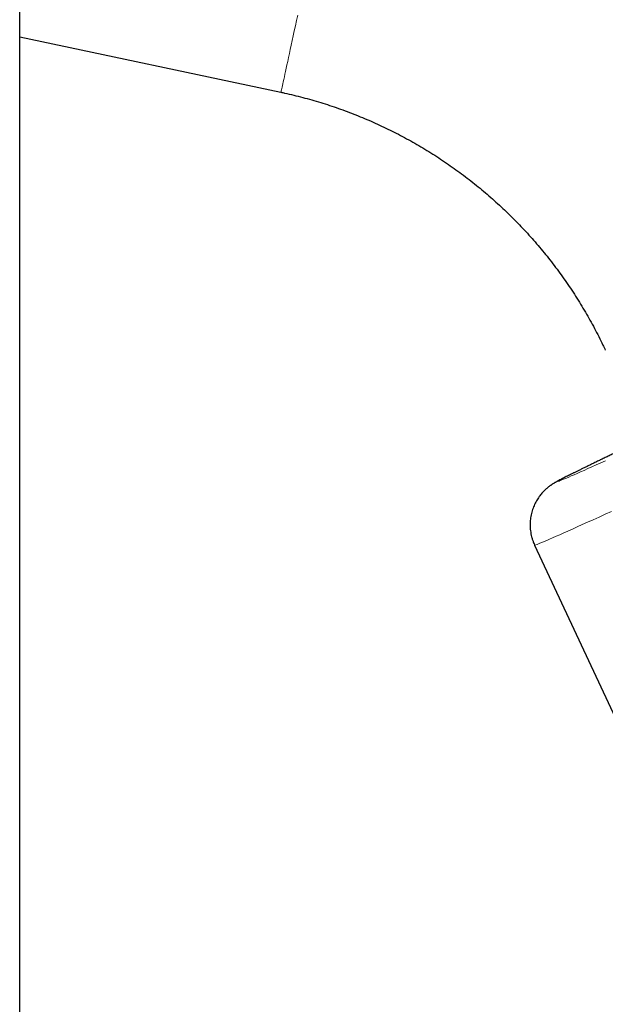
# Model space of a CAD drawing. Header units: millimetres. Extents: x 8 to 1010, y 12 to 2700.
# Tile 64 of 68: x 912 to 948, y 2452 to 2513. Entities that reach past the tile are written whole.
import ezdxf

# ---------------------------------------------------------------- set-up
doc = ezdxf.new("R2010")
doc.units = ezdxf.units.MM

msp = doc.modelspace()

# ---------------------------------------------------------------- linework, layer by layer
at = {"color": 7, "linetype": 'Continuous', "lineweight": 30}
for p, q in [((911.7, 1435.699), (911.7, 2573.097)), ((911.7, 2512.413), (928.011, 2508.946)), ((943.851, 2480.65), (953.148, 2460.712))]:
    msp.add_line(p, q, dxfattribs=at)
at = {"color": 8, "linetype": 'Continuous', "lineweight": 0, "flags": 128}
for points in [[(928.011, 2508.946), (928.012, 2508.949), (928.016, 2508.966), (928.024, 2508.997), (928.034, 2509.042), (928.048, 2509.101), (928.064, 2509.174), (928.084, 2509.261), (928.106, 2509.361), (928.131, 2509.476), (928.159, 2509.604), (928.19, 2509.746), (928.224, 2509.901), (928.261, 2510.07), (928.3, 2510.252), (928.343, 2510.447), (928.388, 2510.656), (928.436, 2510.877), (928.486, 2511.111), (928.54, 2511.357), (928.595, 2511.616), (928.654, 2511.888), (928.715, 2512.171), (928.778, 2512.466), (928.844, 2512.773), (928.913, 2513.091), (928.983, 2513.421), (929.057, 2513.761)], [(948.284, 2486.129), (947.984, 2485.984), (947.699, 2485.846), (947.429, 2485.715), (947.175, 2485.592), (946.936, 2485.475), (946.713, 2485.366), (946.506, 2485.264), (946.315, 2485.17), (946.14, 2485.083), (945.982, 2485.004), (945.839, 2484.932), (945.714, 2484.868), (945.605, 2484.812), (945.512, 2484.763), (945.437, 2484.722), (945.378, 2484.689), (945.335, 2484.664), (945.31, 2484.647), (945.302, 2484.637), (945.31, 2484.636), (945.335, 2484.642), (945.378, 2484.656), (945.437, 2484.678), (945.512, 2484.708), (945.605, 2484.745), (945.714, 2484.791), (945.839, 2484.844), (945.982, 2484.905), (946.14, 2484.973), (946.315, 2485.05), (946.506, 2485.133), (946.713, 2485.225), (946.936, 2485.323), (947.175, 2485.429), (947.429, 2485.543), (947.699, 2485.664), (947.984, 2485.792), (948.284, 2485.926)], [(948.656, 2482.758), (948.259, 2482.578), (947.877, 2482.405), (947.512, 2482.24), (947.162, 2482.082), (946.829, 2481.932), (946.513, 2481.79), (946.213, 2481.656), (945.931, 2481.53), (945.666, 2481.413), (945.418, 2481.303), (945.188, 2481.201), (944.976, 2481.108), (944.782, 2481.024), (944.606, 2480.948), (944.448, 2480.88), (944.308, 2480.821), (944.187, 2480.771), (944.084, 2480.729), (944, 2480.696), (943.935, 2480.671), (943.888, 2480.656), (943.86, 2480.649), (943.851, 2480.65)]]:
    msp.add_lwpolyline(points, dxfattribs=at)
at = {"color": 7, "linetype": 'Continuous', "lineweight": 30}
for points, knots in [([(986.329, 2510.587), (986.248, 2510.759), (986.038, 2511.207), (985.689, 2511.926), (985.281, 2512.742), (984.862, 2513.553), (984.434, 2514.359), (983.994, 2515.158), (983.545, 2515.952), (983.085, 2516.741), (982.615, 2517.523), (982.136, 2518.299), (981.646, 2519.069), (981.146, 2519.832), (980.637, 2520.589), (980.118, 2521.34), (979.589, 2522.084), (979.051, 2522.821), (978.504, 2523.55), (977.947, 2524.273), (977.381, 2524.989), (976.806, 2525.697), (976.221, 2526.398), (975.628, 2527.091), (975.026, 2527.777), (974.415, 2528.454), (973.795, 2529.124), (973.167, 2529.786), (972.531, 2530.44), (971.886, 2531.085), (971.233, 2531.723), (970.571, 2532.351), (969.902, 2532.971), (969.225, 2533.583), (968.54, 2534.186), (967.847, 2534.779), (967.147, 2535.364), (966.439, 2535.94), (965.724, 2536.507), (965.001, 2537.065), (964.272, 2537.613), (963.536, 2538.151), (962.792, 2538.681), (962.042, 2539.2), (961.286, 2539.71), (960.523, 2540.211), (959.753, 2540.701), (958.977, 2541.181), (958.195, 2541.652), (957.408, 2542.112), (956.614, 2542.562), (955.815, 2543.002), (955.01, 2543.432), (954.199, 2543.851), (953.383, 2544.26), (952.562, 2544.658), (951.736, 2545.046), (950.906, 2545.423), (950.07, 2545.789), (949.23, 2546.145), (948.385, 2546.49), (947.536, 2546.823), (946.682, 2547.146), (945.825, 2547.458), (944.963, 2547.759), (944.098, 2548.049), (943.229, 2548.328), (942.357, 2548.595), (941.481, 2548.851), (940.602, 2549.096), (939.72, 2549.33), (938.835, 2549.552), (937.947, 2549.763), (937.249, 2549.92), (936.847, 2550.006), (936.743, 2550.028)], [0, 0, 0, 0, 0.008713, 0.022606, 0.036499, 0.050392, 0.064285, 0.078178, 0.09207, 0.105963, 0.119856, 0.133749, 0.147642, 0.161535, 0.175428, 0.189321, 0.203214, 0.217107, 0.231, 0.244893, 0.258785, 0.272678, 0.286571, 0.300464, 0.314357, 0.32825, 0.342143, 0.356036, 0.369929, 0.383822, 0.397715, 0.411608, 0.425501, 0.439394, 0.453287, 0.46718, 0.481073, 0.494965, 0.508858, 0.522751, 0.536644, 0.550537, 0.56443, 0.578323, 0.592216, 0.606109, 0.620002, 0.633895, 0.647788, 0.661681, 0.675574, 0.689467, 0.70336, 0.717253, 0.731146, 0.745039, 0.758932, 0.772825, 0.786718, 0.800611, 0.814504, 0.828397, 0.84229, 0.856183, 0.870076, 0.883969, 0.897862, 0.911755, 0.925648, 0.939541, 0.953434, 0.967327, 0.98122, 0.995113, 1, 1, 1, 1]), ([(928.011, 2508.946), (928.087, 2508.929), (928.353, 2508.872), (928.808, 2508.767), (929.373, 2508.624), (929.935, 2508.469), (930.494, 2508.304), (931.05, 2508.127), (931.602, 2507.939), (932.15, 2507.74), (932.695, 2507.53), (933.234, 2507.309), (933.769, 2507.078), (934.3, 2506.835), (934.825, 2506.582), (935.345, 2506.319), (935.86, 2506.045), (936.37, 2505.761), (936.873, 2505.466), (937.37, 2505.162), (937.861, 2504.848), (938.346, 2504.523), (938.824, 2504.189), (939.296, 2503.846), (939.76, 2503.493), (940.217, 2503.131), (940.667, 2502.76), (941.109, 2502.38), (941.544, 2501.991), (941.97, 2501.593), (942.389, 2501.187), (942.799, 2500.772), (943.201, 2500.35), (943.594, 2499.919), (943.978, 2499.481), (944.354, 2499.035), (944.72, 2498.581), (945.078, 2498.12), (945.426, 2497.652), (945.764, 2497.177), (946.093, 2496.696), (946.412, 2496.208), (946.722, 2495.714), (947.021, 2495.213), (947.31, 2494.707), (947.589, 2494.194), (947.857, 2493.677), (948.082, 2493.224), (948.214, 2492.942), (948.264, 2492.836)], [0, 0, 0, 0, 0.008713, 0.03045, 0.052188, 0.073926, 0.095663, 0.117401, 0.139139, 0.160876, 0.182614, 0.204352, 0.226089, 0.247827, 0.269565, 0.291303, 0.313041, 0.334778, 0.356516, 0.378254, 0.399992, 0.42173, 0.443468, 0.465206, 0.486944, 0.508682, 0.53042, 0.552158, 0.573896, 0.595634, 0.617372, 0.63911, 0.660849, 0.682587, 0.704325, 0.726063, 0.747802, 0.76954, 0.791278, 0.813017, 0.834755, 0.856493, 0.878232, 0.89997, 0.921709, 0.943447, 0.965186, 0.986924, 1, 1, 1, 1]), ([(949.603, 2486.763), (949.507, 2486.717), (949.314, 2486.625), (949.036, 2486.491), (948.766, 2486.362), (948.506, 2486.236), (948.254, 2486.115), (948.011, 2485.998), (947.778, 2485.885), (947.554, 2485.777), (947.339, 2485.672), (947.134, 2485.572), (946.938, 2485.477), (946.751, 2485.386), (946.574, 2485.299), (946.407, 2485.216), (946.248, 2485.138), (946.099, 2485.064), (945.959, 2484.994), (945.828, 2484.928), (945.704, 2484.866), (945.588, 2484.806), (945.477, 2484.749), (945.366, 2484.69), (945.267, 2484.637), (945.185, 2484.591), (945.123, 2484.556), (945.073, 2484.526), (945.025, 2484.497), (944.978, 2484.467), (944.931, 2484.436), (944.883, 2484.404), (944.833, 2484.369), (944.781, 2484.331), (944.726, 2484.289), (944.668, 2484.242), (944.606, 2484.189), (944.539, 2484.129), (944.467, 2484.061), (944.39, 2483.983), (944.309, 2483.893), (944.224, 2483.791), (944.137, 2483.677), (944.05, 2483.55), (943.966, 2483.413), (943.888, 2483.267), (943.816, 2483.113), (943.752, 2482.953), (943.697, 2482.789), (943.651, 2482.62), (943.615, 2482.448), (943.589, 2482.274), (943.573, 2482.098), (943.568, 2481.921), (943.573, 2481.738), (943.59, 2481.549), (943.621, 2481.355), (943.663, 2481.166), (943.718, 2480.982), (943.779, 2480.809), (943.828, 2480.701), (943.851, 2480.65)], [0, 0, 0, 0, 0.028295, 0.056676, 0.085069, 0.113476, 0.1419, 0.170344, 0.19881, 0.227303, 0.255828, 0.284391, 0.313002, 0.341671, 0.370413, 0.399246, 0.428197, 0.457304, 0.486621, 0.51623, 0.546261, 0.576936, 0.608674, 0.642389, 0.680785, 0.707201, 0.722771, 0.736071, 0.747104, 0.75644, 0.764506, 0.771628, 0.778057, 0.784002, 0.789639, 0.795128, 0.800597, 0.806151, 0.811928, 0.818048, 0.824607, 0.831655, 0.839182, 0.847117, 0.855361, 0.86382, 0.872424, 0.881122, 0.889883, 0.898687, 0.90752, 0.916375, 0.925245, 0.934127, 0.943018, 0.952902, 0.96272, 0.972447, 0.982087, 0.991645, 1, 1, 1, 1])]:
    msp.add_open_spline(points, degree=3, knots=knots, dxfattribs=at)

doc.saveas('drawing.dxf')
